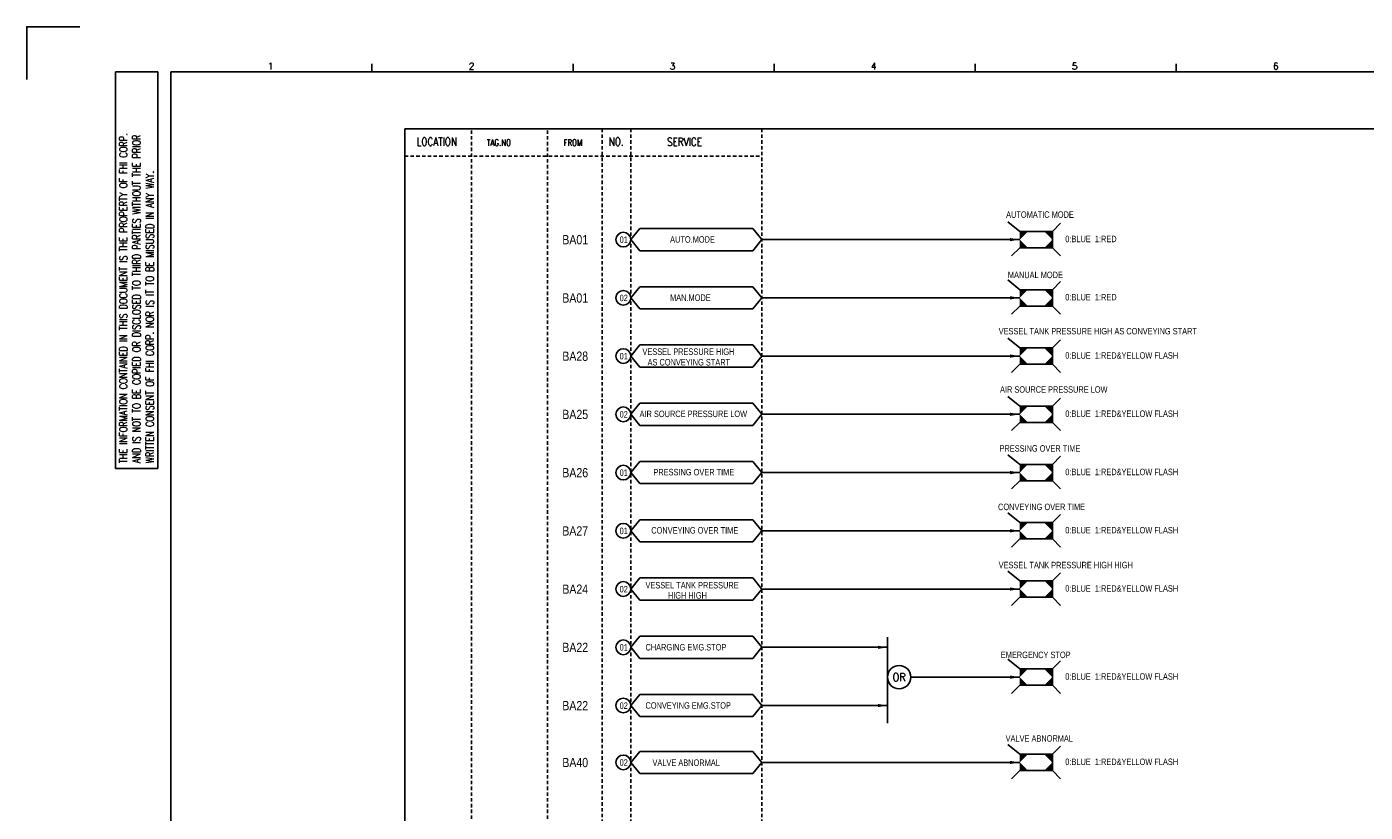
# Model space of a CAD drawing. Extents: x 2699 to 3665, y -643 to 39.
# Tile 2 of 4: x 2699 to 3280, y -302 to 39. Entities that reach past the tile are written whole.
import ezdxf
from ezdxf.enums import TextEntityAlignment as Align

# ---------------------------------------------------------------- set-up
doc = ezdxf.new("R2010")
doc.units = 0
doc.header["$MEASUREMENT"] = 0
doc.linetypes.add('HIDDEN', pattern=[4, 1.5, -1, 1.5])
doc.layers.get('0').update_dxf_attribs({"linetype": 'CONTINUOUS'})
doc.layers.get('DEFPOINTS').update_dxf_attribs({"linetype": 'CONTINUOUS'})
for name, color, linetype in [('CON', 4, 'CONTINUOUS'), ('DIM', 3, 'CONTINUOUS'), ('HID', 2, 'HIDDEN'), ('圖框CON', 4, 'CONTINUOUS'), ('框線', 6, 'CONTINUOUS')]:
    doc.layers.add(name, color=color, linetype=linetype)
doc.styles.add('DAYUKP', font='complex', dxfattribs={"bigfont": 'DAYUKP.SHX'})
doc.styles.add('ROMANS', font='romans', dxfattribs={"width": 0.8})
doc.styles.add('style3', font='ARIALN.TTF')

# ---------------------------------------------------------------- blocks, each defined once
blk = doc.blocks.new('LEADER')
at = {"layer": 'CON'}
blk.add_solid([(0.85, -0.57), (0.85, -1.57), (3.85, -1.07)], dxfattribs=at)
blk = doc.blocks.new('1')
at = {"layer": 'DEFPOINTS'}
blk.add_lwpolyline([(1268.99, 689.33), (1246.02, 689.33), (1246.02, 666.36)], dxfattribs=at)
at = {"layer": '圖框CON'}
for p, q in [((1284.5, 669.81), (1302.87, 669.81)), ((1284.5, 497.52), (1284.5, 669.81)), ((1302.87, 497.52), (1302.87, 669.81)), ((1395.91, 669.85), (1395.91, 673.29)), ((1483.2, 669.85), (1483.2, 673.29)), ((1570.49, 669.85), (1570.49, 673.29)), ((1657.78, 669.85), (1657.78, 673.29)), ((1745.08, 669.85), (1745.08, 673.29)), ((1284.5, 497.52), (1302.87, 497.52))]:
    blk.add_line(p, q, dxfattribs=at)
at = {"layer": '框線'}
for p, q in [((1308.62, 669.81), (1308.62, 26.6)), ((2181.53, 669.81), (1308.62, 669.81))]:
    blk.add_line(p, q, dxfattribs=at)
at = {"style": 'DAYUKP'}
for s, p in [('1', (1350.64, 670.78)), ('2', (1437.93, 670.78)), ('3', (1525.22, 670.78)), ('4', (1612.51, 670.78)), ('5', (1699.8, 670.78)), ('6', (1787.1, 670.78))]:
    blk.add_text(s, height=2.87, dxfattribs=at).set_placement(p)
at = {"layer": 'DIM', "style": 'ROMANS', "width": 0.75}
for s, p in [('THE INFORMATION CONTAINED IN THIS DOCUMENT IS THE PROPERTY OF FHI CORP.', (1287.94, 499.82)), ('AND IS NOT TO BE COPIED OR DISCLOSED TO THIRD PARTIES WITHOUT THE PRIOR', (1293.68, 499.82)), ('WRITTEN CONSENT OF FHI CORP. NOR IS IT TO BE MISUSED IN ANY WAY.', (1299.43, 499.82))]:
    blk.add_text(s, height=3.4457, rotation=90, dxfattribs=at).set_placement(p, align=Align.MIDDLE_LEFT)

msp = doc.modelspace()

# ---------------------------------------------------------------- linework, layer by layer
at = {"layer": 'CON', "color": 6}
for p, q in [((3130.44, -49.8), (3125.2, -45.57)), ((3144.61, -49.8), (3148.16, -46.25)), ((2961.52, -53.34), (2965.42, -48.53)), ((3014.55, -48.53), (2965.42, -48.53)), ((3018.45, -53.34), (3014.55, -48.53)), ((3144.61, -49.8), (3130.44, -49.8)), ((3144.61, -56.89), (3144.61, -49.8)), ((2961.52, -53.34), (2965.42, -58.16)), ((3018.45, -53.34), (3014.55, -58.16)), ((3130.44, -56.89), (3126.89, -60.43)), ((3130.44, -56.89), (3144.61, -56.89)), ((3144.61, -56.89), (3148.16, -60.43)), ((2965.42, -58.16), (3014.55, -58.16)), ((2961.52, -78.64), (2965.42, -73.82)), ((3014.55, -73.82), (2965.42, -73.82)), ((3018.45, -78.64), (3014.55, -73.82)), ((3130.44, -75.09), (3125.2, -70.87)), ((3144.61, -75.09), (3130.44, -75.09)), ((3144.61, -75.09), (3148.16, -71.55)), ((3144.61, -82.18), (3144.61, -75.09)), ((2961.52, -78.64), (2965.42, -83.45)), ((3018.45, -78.64), (3014.55, -83.45)), ((2965.42, -83.45), (3014.55, -83.45)), ((3130.44, -82.18), (3126.89, -85.72)), ((3130.44, -82.18), (3144.61, -82.18)), ((3144.61, -82.18), (3148.16, -85.72)), ((3130.44, -100.39), (3125.2, -96.16)), ((3144.61, -100.39), (3148.16, -96.84)), ((2961.52, -103.93), (2965.42, -99.11)), ((2961.52, -103.93), (2965.42, -108.75)), ((3014.55, -99.11), (2965.42, -99.11)), ((3018.45, -103.93), (3014.55, -99.11)), ((3018.45, -103.93), (3014.55, -108.75)), ((3144.61, -100.39), (3130.44, -100.39)), ((3144.61, -107.47), (3144.61, -100.39)), ((2965.42, -108.75), (3014.55, -108.75)), ((3130.44, -107.47), (3126.89, -111.02)), ((3130.44, -107.47), (3144.61, -107.47)), ((3144.61, -107.47), (3148.16, -111.02)), ((3130.44, -125.68), (3125.2, -121.45)), ((2961.52, -129.22), (2965.42, -124.41)), ((3014.55, -124.41), (2965.42, -124.41)), ((3018.45, -129.22), (3014.55, -124.41)), ((3144.61, -125.68), (3130.44, -125.68)), ((3144.61, -125.68), (3148.16, -122.14)), ((3144.61, -132.77), (3144.61, -125.68)), ((2961.52, -129.22), (2965.42, -134.04)), ((3018.45, -129.22), (3014.55, -134.04)), ((3130.44, -132.77), (3126.89, -136.31)), ((3130.44, -132.77), (3144.61, -132.77)), ((3144.61, -132.77), (3148.16, -136.31)), ((2965.42, -134.04), (3014.55, -134.04)), ((2961.52, -154.52), (2965.42, -149.7)), ((3014.55, -149.7), (2965.42, -149.7)), ((3018.45, -154.52), (3014.55, -149.7)), ((3130.44, -150.97), (3125.2, -146.75)), ((3144.61, -150.97), (3130.44, -150.97)), ((3144.61, -150.97), (3148.16, -147.43)), ((3144.61, -158.06), (3144.61, -150.97)), ((2961.52, -154.52), (2965.42, -159.33)), ((3018.45, -154.52), (3014.55, -159.33)), ((2965.42, -159.33), (3014.55, -159.33)), ((3130.44, -158.06), (3126.89, -161.61)), ((3130.44, -158.06), (3144.61, -158.06)), ((3144.61, -158.06), (3148.16, -161.61)), ((3130.44, -176.27), (3125.2, -172.04)), ((3144.61, -176.27), (3148.16, -172.72)), ((2961.52, -179.81), (2965.42, -175)), ((2961.52, -179.81), (2965.42, -184.63)), ((3014.55, -175), (2965.42, -175)), ((3018.45, -179.81), (3014.55, -175)), ((3018.45, -179.81), (3014.55, -184.63)), ((3144.61, -176.27), (3130.44, -176.27)), ((3144.61, -183.36), (3144.61, -176.27)), ((2965.42, -184.63), (3014.55, -184.63)), ((3130.44, -183.36), (3126.89, -186.9)), ((3130.44, -183.36), (3144.61, -183.36)), ((3144.61, -183.36), (3148.16, -186.9)), ((3130.44, -201.56), (3125.2, -197.34)), ((2961.52, -205.11), (2965.42, -200.29)), ((3014.55, -200.29), (2965.42, -200.29)), ((3018.45, -205.11), (3014.55, -200.29)), ((3144.61, -201.56), (3130.44, -201.56)), ((3144.61, -201.56), (3148.16, -198.02)), ((3144.61, -208.65), (3144.61, -201.56)), ((2961.52, -205.11), (2965.42, -209.92)), ((3018.45, -205.11), (3014.55, -209.92)), ((3130.44, -208.65), (3126.89, -212.19)), ((3130.44, -208.65), (3144.61, -208.65)), ((3144.61, -208.65), (3148.16, -212.19)), ((2965.42, -209.92), (3014.55, -209.92)), ((2961.52, -230.4), (2965.42, -225.58)), ((3014.55, -225.58), (2965.42, -225.58)), ((3018.45, -230.4), (3014.55, -225.58)), ((3073.02, -226.02), (3073.02, -263.34)), ((2961.52, -230.4), (2965.42, -235.22)), ((3018.45, -230.4), (3014.55, -235.22)), ((2965.42, -235.22), (3014.55, -235.22)), ((3130.44, -239.82), (3125.2, -235.6)), ((3144.61, -239.82), (3148.16, -236.28)), ((3144.61, -239.82), (3130.44, -239.82)), ((3144.61, -246.91), (3144.61, -239.82)), ((3130.44, -246.91), (3126.89, -250.45)), ((3130.44, -246.91), (3144.61, -246.91)), ((3144.61, -246.91), (3148.16, -250.45)), ((2961.52, -255.69), (2965.42, -250.88)), ((2961.52, -255.69), (2965.42, -260.51)), ((3014.55, -250.88), (2965.42, -250.88)), ((3018.45, -255.69), (3014.55, -250.88)), ((3018.45, -255.69), (3014.55, -260.51)), ((2965.42, -260.51), (3014.55, -260.51)), ((3130.44, -276.86), (3125.2, -272.63)), ((2961.52, -280.4), (2965.42, -275.59)), ((3014.55, -275.59), (2965.42, -275.59)), ((3018.45, -280.4), (3014.55, -275.59)), ((3144.61, -276.86), (3130.44, -276.86)), ((3144.61, -276.86), (3148.16, -273.32)), ((3144.61, -283.95), (3144.61, -276.86)), ((2961.52, -280.4), (2965.42, -285.22)), ((3018.45, -280.4), (3014.55, -285.22)), ((3130.44, -283.95), (3126.89, -287.49)), ((3130.44, -283.95), (3144.61, -283.95)), ((3144.61, -283.95), (3148.16, -287.49)), ((2965.42, -285.22), (3014.55, -285.22))]:
    msp.add_line(p, q, dxfattribs=at)
at = {"layer": 'CON'}
for p, q in [((3130.44, -53.34), (3018.45, -53.34)), ((3130.44, -78.64), (3018.45, -78.64)), ((3130.44, -103.93), (3018.45, -103.93)), ((3130.44, -129.22), (3018.45, -129.22)), ((3130.44, -154.52), (3018.45, -154.52)), ((3130.44, -179.81), (3018.45, -179.81)), ((3130.44, -205.11), (3018.45, -205.11)), ((3073.02, -230.4), (3018.45, -230.4)), ((3083.1, -243.37), (3130.44, -243.37)), ((3073.02, -255.69), (3018.45, -255.69)), ((3130.44, -280.4), (3018.45, -280.4))]:
    msp.add_line(p, q, dxfattribs=at)
msp.add_lwpolyline([(2863.4, -5.21), (3577.4, -5.21), (3577.4, -505.01), (2863.4, -505.01)], close=True, dxfattribs=at)
for centre in [(2958.3, -53.34), (2958.3, -78.64), (2958.3, -103.93), (2958.3, -129.22), (2958.3, -154.52), (2958.3, -179.81), (2958.3, -205.11), (2958.3, -230.4), (2958.3, -255.69), (2958.3, -280.4)]:
    msp.add_circle(centre, 3.21, dxfattribs=at)
at = {"layer": 'CON', "color": 6}
msp.add_circle((3078.06, -243.37), 5.04, dxfattribs=at)
for points in [[(3130.44, -53.34), (3130.44, -49.8), (3133.98, -49.8)], [(3144.61, -53.34), (3144.61, -49.8), (3141.07, -49.8)], [(3133.98, -56.89), (3130.44, -56.89), (3130.44, -53.34)], [(3141.07, -56.89), (3144.61, -56.89), (3144.61, -53.34)], [(3130.44, -78.64), (3130.44, -75.09), (3133.98, -75.09)], [(3144.61, -78.64), (3144.61, -75.09), (3141.07, -75.09)], [(3133.98, -82.18), (3130.44, -82.18), (3130.44, -78.64)], [(3141.07, -82.18), (3144.61, -82.18), (3144.61, -78.64)], [(3130.44, -103.93), (3130.44, -100.39), (3133.98, -100.39)], [(3133.98, -107.47), (3130.44, -107.47), (3130.44, -103.93)], [(3144.61, -103.93), (3144.61, -100.39), (3141.07, -100.39)], [(3141.07, -107.47), (3144.61, -107.47), (3144.61, -103.93)], [(3130.44, -129.22), (3130.44, -125.68), (3133.98, -125.68)], [(3144.61, -129.22), (3144.61, -125.68), (3141.07, -125.68)], [(3133.98, -132.77), (3130.44, -132.77), (3130.44, -129.22)], [(3141.07, -132.77), (3144.61, -132.77), (3144.61, -129.22)], [(3130.44, -154.52), (3130.44, -150.97), (3133.98, -150.97)], [(3144.61, -154.52), (3144.61, -150.97), (3141.07, -150.97)], [(3133.98, -158.06), (3130.44, -158.06), (3130.44, -154.52)], [(3141.07, -158.06), (3144.61, -158.06), (3144.61, -154.52)], [(3130.44, -179.81), (3130.44, -176.27), (3133.98, -176.27)], [(3133.98, -183.36), (3130.44, -183.36), (3130.44, -179.81)], [(3144.61, -179.81), (3144.61, -176.27), (3141.07, -176.27)], [(3141.07, -183.36), (3144.61, -183.36), (3144.61, -179.81)], [(3130.44, -205.11), (3130.44, -201.56), (3133.98, -201.56)], [(3144.61, -205.11), (3144.61, -201.56), (3141.07, -201.56)], [(3133.98, -208.65), (3130.44, -208.65), (3130.44, -205.11)], [(3141.07, -208.65), (3144.61, -208.65), (3144.61, -205.11)], [(3130.44, -243.37), (3130.44, -239.82), (3133.98, -239.82)], [(3133.98, -246.91), (3130.44, -246.91), (3130.44, -243.37)], [(3144.61, -243.37), (3144.61, -239.82), (3141.07, -239.82)], [(3141.07, -246.91), (3144.61, -246.91), (3144.61, -243.37)], [(3130.44, -280.4), (3130.44, -276.86), (3133.98, -276.86)], [(3144.61, -280.4), (3144.61, -276.86), (3141.07, -276.86)], [(3133.98, -283.95), (3130.44, -283.95), (3130.44, -280.4)], [(3141.07, -283.95), (3144.61, -283.95), (3144.61, -280.4)]]:
    msp.add_solid(points, dxfattribs=at)
at = {"layer": 'HID'}
for p, q in [((2949.09, -5.21), (2949.09, -505.03)), ((2961.52, -5.21), (2961.52, -505.03)), ((3018.45, -5.21), (3018.45, -505.01)), ((2892.45, -5.91), (2892.45, -505.01)), ((2925.37, -5.91), (2925.37, -505.01)), ((2863.4, -17.11), (3018.45, -17.11))]:
    msp.add_line(p, q, dxfattribs=at)

# ---------------------------------------------------------------- block references
msp.add_blockref('1', (1453.26, -650.24))
at = {"layer": 'CON', "xscale": 1.4, "yscale": 1.4, "zscale": 1.4}
for p in [(3125.05, -51.85), (3125.05, -77.14), (3125.05, -102.44), (3125.05, -127.73), (3125.05, -153.03), (3125.05, -178.32), (3125.05, -203.61), (3067.63, -228.91), (3125.05, -241.87), (3067.63, -254.2), (3125.05, -278.91)]:
    msp.add_blockref('LEADER', p, dxfattribs=at)

# ---------------------------------------------------------------- texts
at = {"layer": 'CON', "style": 'ROMANS'}
for s, width, p in [('LOCATION', 0.8, (2877.32, -10.81)), ('NO.', 0.8, (2955.22, -10.81)), ('SERVICE', 0.8, (2984.87, -10.89)), ('OR', 0.9, (3078.06, -243.37))]:
    msp.add_text(s, height=3.5, dxfattribs=dict(at, width=width)).set_placement(p, align=Align.MIDDLE)
at = {"layer": 'CON', "style": 'ROMANS', "width": 0.8}
for s, p in [('TAG.NO', (2899.06, -13.47)), ('FROM', (2932.32, -13.47))]:
    msp.add_text(s, height=2.8, dxfattribs=at).set_placement(p, align=Align.BOTTOM_LEFT)
at = {"layer": 'CON', "color": 2, "style": 'style3'}
for s, p in [('AUTOMATIC MODE', (3124.51, -44.73)), ('MANUAL MODE', (3125.28, -70.92)), ('VESSEL TANK PRESSURE HIGH AS CONVEYING START', (3121.3, -95.35)), ('AIR SOURCE PRESSURE LOW', (3121.87, -120.67)), ('PRESSING OVER TIME', (3121.64, -146.28)), ('CONVEYING OVER TIME', (3121.02, -171.66)), ('VESSEL TANK PRESSURE HIGH HIGH', (3121.27, -196.92)), ('EMERGENCY STOP', (3122.21, -235.94)), ('VALVE ABNORMAL', (3124.3, -272.22))]:
    msp.add_text(s, height=2.8, dxfattribs=at).set_placement(p, align=Align.BOTTOM_LEFT)
at = {"layer": 'CON', "style": 'style3'}
for s, p in [('BA01', (2931.81, -53.39)), ('BA01', (2931.81, -78.69)), ('BA28', (2931.81, -103.98)), ('BA25', (2931.81, -129.27)), ('BA26', (2931.81, -154.57)), ('BA27', (2931.81, -179.86)), ('BA24', (2931.81, -205.16)), ('BA22', (2931.81, -230.45)), ('BA22', (2931.81, -255.74)), ('BA40', (2931.81, -280.45))]:
    msp.add_text(s, height=4, dxfattribs=at).set_placement(p, align=Align.MIDDLE_LEFT)
for s, p in [('01', (2956.69, -55.62)), ('AUTO.MODE', (2978.61, -55.5)), ('0:BLUE  1:RED', (3150.2, -55.31)), ('02', (2956.69, -80.92)), ('MAN.MODE', (2978.61, -80.8)), ('0:BLUE  1:RED', (3150.2, -80.6)), ('01', (2956.69, -106.21)), ('VESSEL PRESSURE HIGH ', (2966.61, -104.25)), ('0:BLUE  1:RED&YELLOW FLASH', (3150.2, -105.9)), ('AS CONVEYING START', (2968.84, -108.85)), ('02', (2956.69, -131.5)), ('AIR SOURCE PRESSURE LOW', (2965.36, -131.27)), ('0:BLUE  1:RED&YELLOW FLASH', (3150.2, -131.19)), ('01', (2956.69, -156.8)), ('PRESSING OVER TIME', (2971.37, -156.57)), ('0:BLUE  1:RED&YELLOW FLASH', (3150.2, -156.49)), ('01', (2956.69, -182.09)), ('CONVEYING OVER TIME', (2970.44, -181.86)), ('0:BLUE  1:RED&YELLOW FLASH', (3150.2, -181.78)), ('VESSEL TANK PRESSURE ', (2967.93, -205.68)), ('0:BLUE  1:RED&YELLOW FLASH', (3150.2, -207.08)), ('02', (2956.69, -207.39)), ('HIGH HIGH', (2977.66, -210.1)), ('01', (2956.69, -232.68)), ('CHARGING EMG.STOP', (2967.93, -232.62)), ('0:BLUE  1:RED&YELLOW FLASH', (3150.2, -245.33)), ('02', (2956.69, -257.98)), ('CONVEYING EMG.STOP', (2967.93, -257.91)), ('0:BLUE  1:RED&YELLOW FLASH', (3150.2, -282.37)), ('02', (2956.69, -282.68)), ('VALVE ABNORMAL', (2970.97, -282.75))]:
    msp.add_text(s, height=2.8, dxfattribs=at).set_placement(p, align=Align.BOTTOM_LEFT)

doc.saveas('drawing.dxf')
